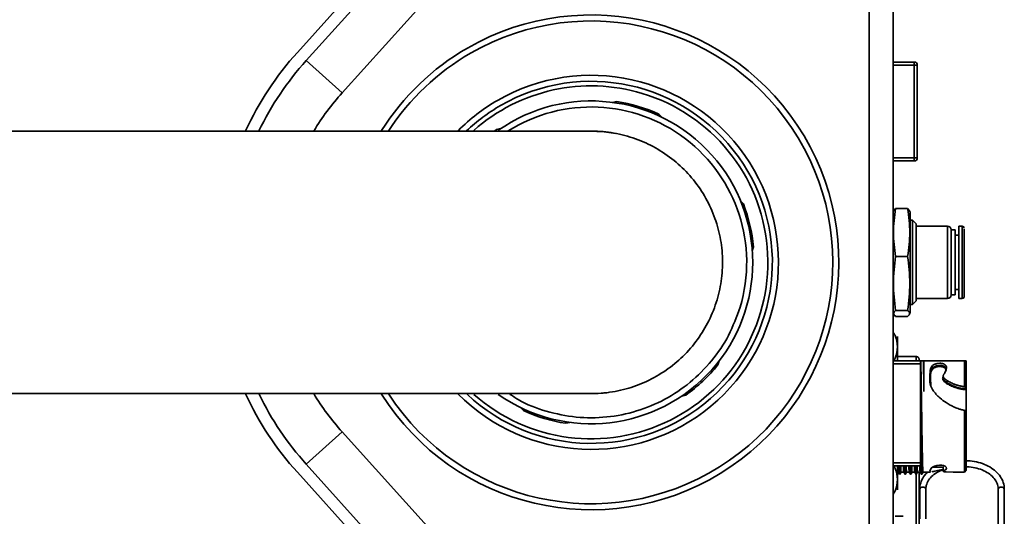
# Model space of a CAD drawing. Header units: millimetres. Extents: x 5 to 517, y 5 to 292.
# Tile 50 of 98: x 254 to 271, y 53 to 61. Entities that reach past the tile are written whole.
import ezdxf

# ---------------------------------------------------------------- set-up
doc = ezdxf.new("R2010")
doc.units = ezdxf.units.MM

msp = doc.modelspace()

# ---------------------------------------------------------------- linework, layer by layer
at = {"color": 7, "linetype": 'Continuous', "lineweight": 35}
for p, q in [((259.0202, 60.2974), (264.4161, 66.2901)), ((259.1688, 60.1636), (264.5646, 66.1562)), ((268.4846, 47.6179), (268.4846, 66.0179)), ((268.8846, 65.8522), (268.8846, 47.7836)), ((265.1591, 65.6209), (259.7634, 59.6283)), ((259.1688, 60.1636), (259.7634, 59.6283)), ((269.2346, 60.138), (268.8846, 60.138)), ((269.2346, 58.5478), (269.2346, 60.088)), ((269.2346, 60.088), (269.2846, 60.088)), ((269.2846, 60.088), (269.2846, 58.5478)), ((264.3048, 59.485), (264.2385, 59.4694)), ((265.054, 59.2237), (265.0073, 59.2734)), ((262.3194, 59.018), (262.2883, 58.9955)), ((262.3858, 59.0336), (262.3194, 59.018)), ((269.2846, 58.5478), (269.2346, 58.5478)), ((268.8846, 58.4978), (269.2346, 58.4978)), ((266.4045, 57.7875), (266.3578, 57.8371)), ((268.9252, 57.7126), (268.8957, 57.6721)), ((269.124, 57.7126), (268.9252, 57.7126)), ((269.1528, 57.6721), (269.124, 57.7126)), ((268.8914, 57.6733), (268.8846, 57.6479)), ((269.1646, 57.6479), (269.1577, 57.6735)), ((269.1646, 56.4767), (269.1646, 57.6479)), ((269.2032, 57.5179), (269.1646, 57.5179)), ((269.2646, 57.4566), (269.2032, 57.5179)), ((269.2032, 56.5301), (269.2032, 57.5179)), ((269.2646, 56.5554), (269.2646, 57.4566)), ((269.7843, 57.4179), (269.2646, 57.4179)), ((270.0296, 57.4179), (269.9734, 57.4179)), ((269.9734, 56.5712), (269.9734, 57.4179)), ((269.9089, 57.3579), (269.8443, 57.3579)), ((269.8443, 56.2779), (269.8443, 57.3579)), ((269.9089, 56.5959), (269.9089, 57.3579)), ((269.9734, 57.2679), (269.9089, 57.2679)), ((270.0596, 57.3375), (270.0596, 57.3738)), ((266.5528, 57.0081), (266.5725, 57.0733)), ((269.124, 56.9158), (268.9252, 56.9158)), ((269.9089, 56.2779), (269.9089, 56.5959)), ((269.9734, 56.2179), (269.9734, 56.5712)), ((269.1646, 55.9879), (269.1646, 56.4767)), ((269.2032, 56.1179), (269.2032, 56.5301)), ((269.2646, 56.1793), (269.2646, 56.5554)), ((269.8443, 56.2779), (269.9089, 56.2779)), ((269.9089, 56.3679), (269.9734, 56.3679)), ((269.1646, 56.1179), (269.2032, 56.1179)), ((269.2032, 56.1179), (269.2646, 56.1793)), ((269.2646, 56.2179), (269.7843, 56.2179)), ((269.9734, 56.2179), (270.0296, 56.2179)), ((268.8846, 55.9879), (268.8914, 55.9625)), ((269.124, 56.0211), (268.9252, 56.0211)), ((268.9252, 55.9232), (269.124, 55.9232)), ((269.1577, 55.9624), (269.1646, 55.9879)), ((268.9547, 55.4178), (268.9547, 55.301)), ((265.9842, 55.1204), (266.0038, 55.1856)), ((269.3346, 55.1886), (268.8846, 55.1886)), ((269.2646, 55.2579), (268.9547, 55.2579)), ((269.3346, 55.1886), (269.3346, 55.1386)), ((269.3346, 55.1386), (269.3346, 53.4972)), ((269.3841, 55.1879), (269.3407, 55.1879)), ((270.0646, 55.1879), (269.3946, 55.1879)), ((270.0646, 55.1879), (270.0646, 54.7608)), ((269.7134, 54.9334), (269.7134, 54.8979)), ((269.7138, 54.8979), (269.7171, 54.8816)), ((265.3834, 54.6022), (265.4497, 54.6178)), ((270.0946, 54.7464), (270.0946, 54.7261)), ((262.7151, 54.4121), (262.7618, 54.3624)), ((270.0946, 54.3236), (270.0946, 54.3437)), ((263.4643, 54.1508), (263.5306, 54.1664)), ((259.1688, 53.4723), (259.7634, 54.0076)), ((259.7634, 54.0076), (265.1591, 48.0149)), ((264.5646, 47.4796), (259.1688, 53.4723)), ((269.3346, 53.4972), (269.3346, 53.4472)), ((270.0946, 53.5357), (270.0946, 53.4599)), ((264.4161, 47.3457), (259.0202, 53.3384)), ((268.8846, 53.4472), (269.3346, 53.4472)), ((268.9687, 53.3434), (268.99, 53.3065)), ((268.9957, 53.3065), (269.0167, 53.3429)), ((269.0165, 53.3429), (269.0597, 53.3429)), ((269.0594, 53.3434), (269.0807, 53.3065)), ((269.0864, 53.3065), (269.1074, 53.3429)), ((269.1072, 53.3429), (269.1504, 53.3429)), ((269.1501, 53.3434), (269.1714, 53.3065)), ((269.1771, 53.3065), (269.1981, 53.3429)), ((269.1979, 53.3429), (269.2411, 53.3429)), ((269.2408, 53.3434), (269.2621, 53.3065)), ((269.2678, 53.3065), (269.2888, 53.3429)), ((269.2886, 53.3429), (269.3318, 53.3429)), ((269.3146, 52.3179), (269.3146, 53.3429)), ((269.3315, 53.3434), (269.3528, 53.3065)), ((269.3579, 53.3097), (269.3586, 53.3155)), ((269.3585, 53.3065), (269.3798, 53.3435)), ((269.3793, 53.3429), (269.5003, 53.3429)), ((269.5309, 53.4229), (269.7134, 53.4229)), ((269.7134, 53.4263), (269.7134, 53.3553)), ((269.8802, 53.3429), (270.065, 53.3429)), ((270.0644, 53.3427), (270.0948, 53.3731)), ((269.3246, 53.0574), (269.3246, 52.5683)), ((269.4246, 52.5683), (269.4246, 53.0574)), ((270.6246, 53.0574), (270.6246, 51.5076)), ((270.7246, 51.5076), (270.7246, 53.0574)), ((268.9189, 52.6092), (269.0502, 52.6092))]:
    msp.add_line(p, q, dxfattribs=at)
at = {"color": 8, "linetype": 'Continuous', "lineweight": 35}
for p, q in [((269.2346, 60.088), (268.8846, 60.088)), ((269.2346, 60.088), (269.2346, 60.138)), ((268.8846, 58.5478), (269.2346, 58.5478)), ((269.2346, 58.4978), (269.2346, 58.5478)), ((269.7843, 56.5712), (269.7843, 57.4179)), ((270.0296, 56.5712), (270.0296, 57.4179)), ((269.7843, 56.2179), (269.7843, 56.5712)), ((270.0296, 56.2179), (270.0296, 56.5712)), ((269.3346, 55.1386), (268.8846, 55.1386)), ((269.2646, 55.1897), (269.2646, 55.2579)), ((268.8846, 53.4972), (269.3346, 53.4972)), ((268.9962, 53.3155), (268.9958, 53.3104)), ((269.2646, 52.3179), (269.2646, 53.3089))]:
    msp.add_line(p, q, dxfattribs=at)
at = {"color": 7, "linetype": 'Continuous', "lineweight": 35, "flags": 128}
for points in [[(263.8492, 58.9926), (264.1022, 58.982), (264.2914, 58.9545)], [(264.1696, 54.6617), (264.0846, 54.6521), (263.8378, 54.6434)], [(269.5003, 53.3437), (269.4948, 53.3431), (269.4917, 53.3573), (269.5121, 53.4061), (269.5346, 53.4262), (269.5671, 53.4424), (269.6067, 53.4529), (269.6502, 53.4576), (269.6881, 53.456), (269.7186, 53.4493), (269.7431, 53.4382), (269.7599, 53.423), (269.7659, 53.4037), (269.7578, 53.383), (269.7227, 53.3617), (269.7138, 53.3563), (269.7138, 53.3543), (269.7166, 53.3524), (269.7328, 53.3487), (269.7626, 53.3458), (269.879, 53.3429), (269.9768, 53.3436), (270.0646, 53.3442), (270.0646, 53.3442)]]:
    msp.add_lwpolyline(points, dxfattribs=at)
at = {"color": 7, "linetype": 'Continuous', "lineweight": 35}
for centre, radius, start, end in [((263.8846, 56.8179), 4.1, 212.15937, 120), ((263.8846, 56.8179), 4, 213.07632, 120), ((263.8846, 56.8179), 4.1, 120, 147.81541), ((262.8846, 56.8179), 5.2, 138, 155.23986), ((262.8846, 56.8179), 5, 138, 154.18658), ((263.8846, 56.8179), 4, 120, 146.89723), ((269.2346, 60.088), 0.05, 0, 90), ((263.8846, 56.8179), 3.1, 224.60161, 120), ((263.8846, 56.8179), 3, 226.7961, 120), ((263.8846, 56.8179), 2.925, 73.23656, 131.60699), ((262.8846, 56.8179), 4.2, 138, 148.79536), ((263.8846, 56.8179), 3.1, 120, 135.16272), ((263.8846, 56.8179), 2.925, 228.40375, 73.23656), ((263.8846, 56.8179), 3, 120, 133.42851), ((263.8846, 56.8179), 2.675, 234.92827, 125.07238), ((263.8846, 56.8179), 2.7, 65.42816, 81.04495), ((269.2346, 58.5478), 0.05, 270, 0), ((263.8846, 56.8179), 2.7, 5.42816, 21.04495), ((269.7843, 57.3579), 0.06, 0, 90), ((270.0296, 57.3879), 0.03, 0, 90), ((269.7843, 56.2779), 0.06, 270, 0), ((270.0296, 56.2479), 0.03, 270, 0), ((263.8846, 56.8179), 2.7, 305.42816, 321.04495), ((269.7082, 55.0933), 0.015, 305.69932, 12.94798), ((262.8846, 56.8179), 5.2, 204.77918, 222), ((262.8846, 56.8179), 5, 205.8732, 222), ((262.8846, 56.8179), 4.2, 211.19154, 222), ((263.8846, 56.8179), 2.7, 245.42816, 261.04495)]:
    msp.add_arc(centre, radius, start, end, dxfattribs=at)
at = {"color": 8, "linetype": 'Continuous', "lineweight": 35}
for centre, radius, start, end in [((263.8846, 56.8179), 2.575, 343.23656, 122.19715), ((269.3683, 53.0486), 0.0446, 81.95058, 168.577), ((269.3808, 53.0486), 0.0446, 11.42335, 98.04927), ((270.6683, 53.0486), 0.0446, 81.95071, 168.57678), ((270.6808, 53.0486), 0.0446, 11.42317, 98.04934)]:
    msp.add_arc(centre, radius, start, end, dxfattribs=at)
at = {"color": 7, "linetype": 'Continuous', "lineweight": 35}
for points, knots in [([(263.8836, 58.9929), (263.8598, 58.9929), (263.8127, 58.9929), (263.6598, 58.9929), (263.4566, 58.9929), (263.2065, 58.9929), (262.9185, 58.9929), (262.5819, 58.9929), (262.1971, 58.9929), (261.7653, 58.9929), (261.3184, 58.9929), (260.8624, 58.9929), (260.4045, 58.9929), (259.9517, 58.9929), (259.5137, 58.9929), (259.0864, 58.9929), (258.5211, 58.9929), (257.7742, 58.9929), (256.8321, 58.9929), (255.8448, 58.9929), (254.8185, 58.9929), (253.723, 58.9929), (252.5644, 58.9929), (251.3505, 58.9929), (250.087, 58.9929), (248.7758, 58.9929), (247.4185, 58.9929), (246.0192, 58.9929), (244.4642, 58.9929), (242.7513, 58.9929), (240.8822, 58.9929), (238.9876, 58.9929), (237.0821, 58.9929), (235.1897, 58.9929), (233.3344, 58.9929), (231.5333, 58.9929), (230.1004, 58.9929), (229.0202, 58.9929), (228.2734, 58.9929), (227.5106, 58.9929), (226.6957, 58.9929), (225.8012, 58.9929), (224.8218, 58.9929), (223.7615, 58.9929), (222.619, 58.9929), (221.3376, 58.9929), (219.9177, 58.9929), (218.3639, 58.9929), (216.7423, 58.9929), (215.1885, 58.9929), (213.7197, 58.9929), (212.349, 58.9929), (210.9857, 58.9929), (209.6381, 58.9929), (208.7896, 58.9929), (208.3606, 58.9929)], [0, 0, 0, 0, 0.021639, 0.0428091, 0.0628974, 0.0819425, 0.0999795, 0.1170411, 0.1359371, 0.1535638, 0.1699611, 0.1851644, 0.1994502, 0.2125602, 0.2245199, 0.2353694, 0.2458745, 0.2666643, 0.2876737, 0.3069803, 0.3265029, 0.3462645, 0.3661535, 0.3859913, 0.4058128, 0.4256576, 0.4455669, 0.4655762, 0.4856738, 0.5108826, 0.5361916, 0.5615893, 0.5870524, 0.6123131, 0.6369475, 0.6609006, 0.6841255, 0.6942835, 0.7042834, 0.7141949, 0.7250828, 0.7372961, 0.7505734, 0.7651093, 0.7808864, 0.7978814, 0.8186324, 0.8408575, 0.8644831, 0.8894192, 0.9102421, 0.9317762, 0.9539571, 0.9767192, 1, 1, 1, 1]), ([(263.8846, 58.9929), (263.89, 58.9929), (264.0158, 58.9926), (264.2659, 58.9697), (264.6201, 58.8758), (264.9567, 58.7222), (265.2599, 58.5162), (265.5266, 58.2599), (265.7445, 57.9652), (265.9114, 57.635), (266.0194, 57.2848), (266.0676, 56.9181), (266.0536, 56.5519), (265.9777, 56.1899), (265.8434, 55.849), (265.6519, 55.5325), (265.4123, 55.2553), (265.1269, 55.02), (264.8089, 54.8377), (264.4617, 54.7101), (264.1556, 54.6535), (263.9608, 54.6431), (263.89, 54.6429), (263.8846, 54.6429)], [0, 0, 0, 0, 0.0023852, 0.055319, 0.1097878, 0.1627216, 0.2171903, 0.2701207, 0.324587, 0.37751, 0.4319695, 0.4848865, 0.5393389, 0.5922532, 0.646702, 0.6996183, 0.7540687, 0.8069972, 0.8614608, 0.9143894, 0.9688526, 0.9976148, 1, 1, 1, 1]), ([(270.0596, 56.5836), (270.0596, 56.7214), (270.0596, 56.8782), (270.0596, 57.161), (270.0596, 57.2754), (270.0596, 57.3375)], [0, 0, 0, 0, 0.5, 0.5, 1, 1, 1, 1]), ([(270.0596, 56.2485), (270.0596, 56.2432), (270.0596, 56.2723), (270.0596, 56.3918), (270.0596, 56.4794), (270.0596, 56.5836)], [0, 0, 0, 0, 0.5, 0.5, 1, 1, 1, 1]), ([(268.9252, 55.9232), (268.9076, 55.9393), (268.8723, 55.972), (268.9074, 56.0046), (268.9252, 56.0211)], [0, 0, 0, 0, 0.4952151, 1, 1, 1, 1]), ([(269.124, 56.0211), (269.1415, 56.0049), (269.1768, 55.9723), (269.1417, 55.9397), (269.124, 55.9232)], [0, 0, 0, 0, 0.4952154, 1, 1, 1, 1]), ([(268.9547, 55.4178), (268.9518, 55.481), (268.9482, 55.5627), (268.8963, 55.6394), (268.8846, 55.6567)], [0, 0, 0, 0, 0.774307, 1, 1, 1, 1]), ([(268.9547, 55.4178), (268.9547, 55.4661), (268.9547, 55.5149), (268.9547, 55.5455), (268.9547, 55.5741), (268.9547, 55.5812), (268.9547, 55.5878)], [0, 0, 0, 0, 0.4919622, 0.4963368, 0.5293988, 1, 1, 1, 1]), ([(268.8906, 55.1886), (268.9002, 55.203), (268.9493, 55.2765), (268.9523, 55.3547), (268.9547, 55.4178)], [0, 0, 0, 0, 0.1945239, 1, 1, 1, 1]), ([(268.9547, 55.1879), (268.9547, 55.2108), (268.9547, 55.2342), (268.9547, 55.2582), (268.9547, 55.2893), (268.9547, 55.3479), (268.9547, 55.3933), (268.9547, 55.4178)], [0, 0, 0, 0, 0.2366322, 0.2430266, 0.2922284, 0.6183894, 1, 1, 1, 1]), ([(269.3146, 55.2079), (269.3145, 55.2102), (269.3143, 55.215), (269.3127, 55.222), (269.3102, 55.2288), (269.3067, 55.2351), (269.3024, 55.2408), (269.2974, 55.2459), (269.2916, 55.2501), (269.2854, 55.2536), (269.2787, 55.256), (269.2717, 55.2576), (269.2669, 55.2578), (269.2646, 55.2579)], [0, 0, 0, 0, 0.0913271, 0.1825755, 0.2737401, 0.3648168, 0.4558035, 0.5467003, 0.6375095, 0.728236, 0.818887, 0.9094715, 1, 1, 1, 1]), ([(269.3146, 55.1879), (269.3146, 55.1913), (269.3146, 55.2033), (269.3146, 55.2059), (269.3146, 55.2079)], [0, 0, 0, 0, 0.2793983, 1, 1, 1, 1]), ([(269.3407, 55.1879), (269.3418, 55.1491), (269.3441, 55.0716), (269.3474, 54.9019), (269.3508, 54.704), (269.3542, 54.4843), (269.3575, 54.2558), (269.3609, 54.0306), (269.3643, 53.821), (269.3676, 53.6384), (269.371, 53.4919), (269.3744, 53.3925), (269.3773, 53.3424), (269.379, 53.3477), (269.3797, 53.3497)], [0, 0, 0, 0, 0.0863493, 0.1726975, 0.2590451, 0.3453936, 0.4317414, 0.5180907, 0.6044384, 0.6907868, 0.777136, 0.8634834, 0.9498319, 1, 1, 1, 1]), ([(269.3946, 54.676), (269.3928, 54.7858), (269.3911, 54.8876), (269.3876, 55.062), (269.3858, 55.1346), (269.3841, 55.1879)], [0, 0, 0, 0, 0.5, 0.5, 1, 1, 1, 1]), ([(269.3946, 55.1879), (269.3928, 55.1879), (269.3892, 55.1879), (269.3858, 55.1879), (269.3841, 55.1879)], [0, 0, 0, 0, 0.50190477, 1, 1, 1, 1]), ([(269.3946, 54.676), (269.3946, 54.7818), (269.3946, 54.8813), (269.3946, 55.0555), (269.3946, 55.1302), (269.3946, 55.1879)], [0, 0, 0, 0, 0.5, 0.5, 1, 1, 1, 1]), ([(270.0645, 54.3661), (270.0544, 54.3681), (270.0347, 54.3721), (270.0062, 54.3792), (269.9748, 54.3883), (269.9395, 54.4008), (269.8891, 54.4218), (269.8285, 54.4521), (269.7465, 54.5018), (269.6663, 54.5625), (269.5984, 54.6283), (269.5534, 54.6828), (269.5228, 54.7311), (269.503, 54.7791), (269.4923, 54.8295), (269.4888, 54.8882), (269.4916, 54.943), (269.4943, 54.9907), (269.4979, 55.0251), (269.5043, 55.054), (269.5153, 55.0822), (269.5347, 55.1087), (269.5639, 55.1271), (269.591, 55.1365), (269.6187, 55.143), (269.6498, 55.1463), (269.6808, 55.145), (269.7035, 55.1412), (269.7214, 55.1351), (269.7355, 55.1278), (269.7466, 55.1193), (269.7556, 55.1092), (269.7652, 55.0909), (269.767, 55.0678), (269.7629, 55.0412), (269.7551, 55.0149), (269.7429, 54.9915), (269.7295, 54.972), (269.7217, 54.9599), (269.7163, 54.9488), (269.7133, 54.9383), (269.7134, 54.9281), (269.7177, 54.9127), (269.7333, 54.8916), (269.7581, 54.8714), (269.7847, 54.8537), (269.8118, 54.8377), (269.8433, 54.8212), (269.8817, 54.8042), (269.9179, 54.791), (269.9505, 54.7808), (269.9779, 54.7732), (270.0063, 54.767), (270.0359, 54.7624), (270.0552, 54.7613), (270.0646, 54.7608)], [0, 0, 0, 0, 0.0144546, 0.0280958, 0.0409451, 0.0601317, 0.0802589, 0.1172008, 0.154689, 0.2144208, 0.2582055, 0.2890613, 0.3168893, 0.3427554, 0.368527, 0.3989857, 0.4407453, 0.465231, 0.4888919, 0.5087836, 0.5261027, 0.5520576, 0.5750728, 0.5857561, 0.596652, 0.6172349, 0.6291655, 0.6397508, 0.6501166, 0.658328, 0.6667351, 0.6760356, 0.685869, 0.7116157, 0.7271289, 0.7424684, 0.7662104, 0.7756917, 0.7839338, 0.791309, 0.7974214, 0.8033821, 0.809564, 0.8252526, 0.8452453, 0.8581795, 0.8728595, 0.8913669, 0.9097946, 0.9330071, 0.9460383, 0.9581682, 0.9730126, 0.9869263, 1, 1, 1, 1]), ([(270.0946, 55.1879), (270.0898, 55.1879), (270.0803, 55.1879), (270.0698, 55.1879), (270.0646, 55.1879)], [0, 0, 0, 0, 0.4951809, 1, 1, 1, 1]), ([(270.0946, 54.7464), (270.0946, 54.8446), (270.0946, 54.9339), (270.0946, 55.0841), (270.0946, 55.1449), (270.0946, 55.1879)], [0, 0, 0, 0, 0.5, 0.5, 1, 1, 1, 1]), ([(269.4979, 54.8129), (269.4953, 54.8573), (269.4899, 54.9457), (269.4997, 55.0179), (269.5197, 55.0497), (269.5223, 55.0537), (269.5247, 55.0558), (269.5268, 55.0577)], [0, 0, 0, 0, 0.4711497, 0.9377462, 0.962338, 0.9655749, 1, 1, 1, 1]), ([(269.5355, 55.0452), (269.5331, 55.0428), (269.5043, 55.0132), (269.5017, 54.9287), (269.5063, 54.8318), (269.5088, 54.78)], [0, 0, 0, 0, 0.0393034, 0.4860896, 1, 1, 1, 1]), ([(269.7076, 54.8727), (269.7056, 54.8792), (269.7016, 54.8918), (269.7053, 54.9069), (269.7099, 54.9142), (269.711, 54.9161)], [0, 0, 0, 0, 0.4344462, 0.8563686, 1, 1, 1, 1]), ([(208.3606, 54.6429), (208.7807, 54.6429), (209.608, 54.6429), (210.914, 54.6429), (212.2214, 54.6429), (213.5204, 54.6429), (214.7881, 54.6429), (216.0131, 54.6429), (217.1853, 54.6429), (218.3044, 54.6429), (219.369, 54.6429), (220.3722, 54.6429), (221.3084, 54.6429), (222.172, 54.6429), (222.9881, 54.6429), (224.0446, 54.6429), (225.3768, 54.6429), (227.071, 54.6429), (228.87, 54.6429), (230.7711, 54.6429), (232.6914, 54.6429), (234.6213, 54.6429), (236.5507, 54.6429), (238.4713, 54.6429), (240.3748, 54.6429), (242.1286, 54.6429), (243.7303, 54.6429), (245.1816, 54.6429), (246.6016, 54.6429), (247.9854, 54.6429), (249.3262, 54.6429), (250.6088, 54.6429), (251.8183, 54.6429), (252.9443, 54.6429), (253.9882, 54.6429), (254.8177, 54.6429), (255.4626, 54.6429), (255.9497, 54.6429), (256.4363, 54.6429), (256.9431, 54.6429), (257.4816, 54.6429), (258.0485, 54.6429), (258.637, 54.6429), (259.2424, 54.6429), (259.8355, 54.6429), (260.4099, 54.6429), (260.9594, 54.6429), (261.4924, 54.6429), (262, 54.6429), (262.4437, 54.6429), (262.8249, 54.6429), (263.1457, 54.6429), (263.4215, 54.6429), (263.6434, 54.6429), (263.8086, 54.6429), (263.8584, 54.6429), (263.8835, 54.6429)], [0, 0, 0, 0, 0.0228072, 0.0449095, 0.0662383, 0.0867239, 0.1062999, 0.1245819, 0.1418766, 0.1581392, 0.173332, 0.1876696, 0.2008389, 0.2128187, 0.2238186, 0.2347844, 0.2565208, 0.2784932, 0.3037073, 0.3291369, 0.3547266, 0.3803596, 0.4059737, 0.4315294, 0.4569937, 0.4823423, 0.5025334, 0.5226452, 0.5426829, 0.5626597, 0.5826002, 0.6024656, 0.6217765, 0.6404752, 0.6585916, 0.6761485, 0.6857429, 0.695169, 0.7045701, 0.7149781, 0.7266123, 0.7392506, 0.7531122, 0.7682235, 0.7846159, 0.8006607, 0.817826, 0.836147, 0.8556633, 0.8764186, 0.8946966, 0.913899, 0.934059, 0.9552121, 0.9773967, 1, 1, 1, 1]), ([(270.0646, 54.7608), (270.0697, 54.7582), (270.0797, 54.753), (270.0897, 54.7486), (270.0946, 54.7464)], [0, 0, 0, 0, 0.51011469, 1, 1, 1, 1]), ([(270.0946, 54.713), (270.0946, 54.7138), (270.0946, 54.7153), (270.0946, 54.7179), (270.0946, 54.7208), (270.0946, 54.7239), (270.0946, 54.7254), (270.0946, 54.7261)], [0, 0, 0, 0, 0.1678004, 0.33136, 0.5015456, 0.7495809, 1, 1, 1, 1]), ([(270.0945, 54.3437), (270.0898, 54.3472), (270.0798, 54.3547), (270.0698, 54.3622), (270.0645, 54.3661)], [0, 0, 0, 0, 0.4738523, 1, 1, 1, 1]), ([(270.0645, 54.3661), (270.0645, 54.2304), (270.0645, 54.0933), (270.0645, 53.8398), (270.0645, 53.7235), (270.0646, 53.5316), (270.0646, 53.4561), (270.0646, 53.3589), (270.0646, 53.3372), (270.0646, 53.3442)], [0, 0, 0, 0, 0.25, 0.25, 0.5, 0.5, 0.75, 0.75, 1, 1, 1, 1]), ([(270.0946, 53.3767), (270.0946, 53.3773), (270.0946, 53.3788), (270.0946, 53.428), (270.0946, 53.5145), (270.0946, 53.6364), (270.0946, 53.7869), (270.0946, 53.96), (270.0945, 54.1484), (270.0945, 54.2786), (270.0945, 54.3437)], [0, 0, 0, 0, 0.09620794, 0.22532038, 0.35443373, 0.4835464, 0.61265819, 0.74177299, 0.87088572, 1, 1, 1, 1]), ([(270.0946, 54.3236), (270.0946, 54.3232), (270.0946, 54.3225), (270.0946, 54.322), (270.0946, 54.3232), (270.0946, 54.3264), (270.0946, 54.3296), (270.0946, 54.3314), (270.0946, 54.3323)], [0, 0, 0, 0, 0.1235182, 0.2485384, 0.494905, 0.7445533, 0.8715002, 1, 1, 1, 1]), ([(270.0946, 53.5271), (270.0946, 53.528), (270.0946, 53.5297), (270.0946, 53.5329), (270.0946, 53.5361), (270.0946, 53.5372), (270.0946, 53.5369), (270.0946, 53.5361), (270.0946, 53.5357)], [0, 0, 0, 0, 0.123597, 0.2486718, 0.4951077, 0.7446558, 0.8715399, 1, 1, 1, 1]), ([(270.7246, 53.0574), (270.7236, 53.0772), (270.7208, 53.1319), (270.6911, 53.2196), (270.6288, 53.3134), (270.5397, 53.395), (270.4279, 53.4607), (270.2985, 53.5066), (270.1878, 53.5276), (270.1225, 53.5297), (270.1051, 53.5303)], [0, 0, 0, 0, 0.0799464, 0.2212955, 0.3632779, 0.5071832, 0.6528991, 0.7995618, 0.9464926, 1, 1, 1, 1]), ([(268.9547, 53.2181), (268.9523, 53.2812), (268.9493, 53.3595), (268.9001, 53.433), (268.8907, 53.4472)], [0, 0, 0, 0, 0.8075337, 1, 1, 1, 1]), ([(268.9547, 53.2181), (268.9547, 53.2678), (268.9547, 53.3321), (268.9547, 53.426), (268.9547, 53.4472)], [0, 0, 0, 0, 0.7742746, 1, 1, 1, 1]), ([(268.9628, 53.4472), (268.9633, 53.4295), (268.9654, 53.3572), (268.9678, 53.3253), (268.9697, 53.3486), (268.97, 53.352)], [0, 0, 0, 0, 0.21665049, 0.88742232, 1, 1, 1, 1]), ([(268.9899, 53.3175), (268.9888, 53.3189), (268.9864, 53.3221), (268.984, 53.4023), (268.9827, 53.4472)], [0, 0, 0, 0, 0.4410128, 1, 1, 1, 1]), ([(268.9913, 53.3099), (268.9913, 53.3096), (268.9911, 53.3055), (268.9908, 53.3094), (268.9906, 53.313)], [0, 0, 0, 0, 0.0774232, 1, 1, 1, 1]), ([(268.9958, 53.3104), (268.9957, 53.3084), (268.9954, 53.3043), (268.9952, 53.3084), (268.9951, 53.3105)], [0, 0, 0, 0, 0.4943787, 1, 1, 1, 1]), ([(269.0169, 53.3469), (269.0167, 53.3455), (269.015, 53.3251), (269.0128, 53.3575), (269.0106, 53.4296), (269.0101, 53.4472)], [0, 0, 0, 0, 0.0530347, 0.768813, 1, 1, 1, 1]), ([(269.0599, 53.3429), (269.0583, 53.348), (269.0561, 53.3548), (269.054, 53.429), (269.0535, 53.4472)], [0, 0, 0, 0, 0.7558654, 1, 1, 1, 1]), ([(269.0813, 53.3104), (269.0812, 53.3084), (269.081, 53.3043), (269.0807, 53.3084), (269.0806, 53.3104)], [0, 0, 0, 0, 0.5007249, 1, 1, 1, 1]), ([(269.0865, 53.3104), (269.0864, 53.3084), (269.0861, 53.3044), (269.0859, 53.3084), (269.0858, 53.3104)], [0, 0, 0, 0, 0.4992456, 1, 1, 1, 1]), ([(269.1008, 53.4472), (269.1013, 53.4296), (269.1035, 53.3575), (269.1057, 53.3251), (269.1074, 53.3455), (269.1076, 53.3469)], [0, 0, 0, 0, 0.231187, 0.9469653, 1, 1, 1, 1]), ([(269.1442, 53.4472), (269.1447, 53.4295), (269.1468, 53.3572), (269.1492, 53.3253), (269.1511, 53.3486), (269.1514, 53.352)], [0, 0, 0, 0, 0.21665049, 0.88742232, 1, 1, 1, 1]), ([(269.1713, 53.3104), (269.1714, 53.3084), (269.1716, 53.3044), (269.1719, 53.3084), (269.172, 53.3104)], [0, 0, 0, 0, 0.499275, 1, 1, 1, 1]), ([(269.1765, 53.3104), (269.1766, 53.3084), (269.1768, 53.3043), (269.1771, 53.3084), (269.1772, 53.3104)], [0, 0, 0, 0, 0.5007544, 1, 1, 1, 1]), ([(269.1915, 53.4472), (269.192, 53.4296), (269.1942, 53.3575), (269.1964, 53.3251), (269.1981, 53.3455), (269.1983, 53.3469)], [0, 0, 0, 0, 0.231187, 0.9469653, 1, 1, 1, 1]), ([(269.2348, 53.4472), (269.2355, 53.4268), (269.2376, 53.3617), (269.2397, 53.3304), (269.2412, 53.3443), (269.2413, 53.3449)], [0, 0, 0, 0, 0.3017563, 0.9661432, 1, 1, 1, 1]), ([(269.262, 53.3116), (269.2622, 53.3084), (269.2624, 53.3043), (269.2627, 53.3076), (269.2627, 53.3083)], [0, 0, 0, 0, 0.7779608, 1, 1, 1, 1]), ([(269.2672, 53.3116), (269.2674, 53.3084), (269.2676, 53.3044), (269.2678, 53.3076), (269.2679, 53.3083)], [0, 0, 0, 0, 0.7705101, 1, 1, 1, 1]), ([(269.2822, 53.4472), (269.2828, 53.4267), (269.2849, 53.3614), (269.2872, 53.3304), (269.2888, 53.3463), (269.289, 53.3482)], [0, 0, 0, 0, 0.2854068, 0.9137964, 1, 1, 1, 1]), ([(269.4595, 53.3429), (269.4473, 53.3324), (269.4038, 53.2949), (269.357, 53.2154), (269.3276, 53.1282), (269.3253, 53.0748), (269.3246, 53.0574)], [0, 0, 0, 0, 0.1363818, 0.4869997, 0.8329694, 1, 1, 1, 1]), ([(269.3256, 53.4472), (269.3261, 53.4295), (269.3282, 53.3574), (269.3305, 53.3252), (269.3323, 53.3463), (269.3324, 53.3482)], [0, 0, 0, 0, 0.227402, 0.9314617, 1, 1, 1, 1]), ([(269.3527, 53.3104), (269.3528, 53.3084), (269.353, 53.3044), (269.3533, 53.3084), (269.3534, 53.3104)], [0, 0, 0, 0, 0.499275, 1, 1, 1, 1]), ([(269.4246, 53.0574), (269.4253, 53.0715), (269.4275, 53.1152), (269.4538, 53.1876), (269.5153, 53.2683), (269.5991, 53.336), (269.6699, 53.3668), (269.7031, 53.3812)], [0, 0, 0, 0, 0.1118272, 0.3457854, 0.5760664, 0.8012007, 1, 1, 1, 1]), ([(269.7013, 53.3856), (269.6632, 53.3766), (269.5918, 53.3599), (269.5463, 53.3508), (269.5251, 53.3466)], [0, 0, 0, 0, 0.5349248, 1, 1, 1, 1]), ([(269.7191, 53.4321), (269.7158, 53.4302), (269.7121, 53.4282), (269.7137, 53.4265), (269.7138, 53.4263)], [0, 0, 0, 0, 0.9112232, 1, 1, 1, 1]), ([(270.0946, 53.4249), (270.0946, 53.4248), (270.0946, 53.4245), (270.0946, 53.4234), (270.0946, 53.4215), (270.0946, 53.4187), (270.0946, 53.4162), (270.0946, 53.4149)], [0, 0, 0, 0, 0.1677981, 0.3313567, 0.501542, 0.7495751, 1, 1, 1, 1]), ([(270.1086, 53.4302), (270.1198, 53.4299), (270.1746, 53.4281), (270.2712, 53.4101), (270.3882, 53.3686), (270.4869, 53.3092), (270.562, 53.2369), (270.6094, 53.1565), (270.6238, 53.0956), (270.6245, 53.0626), (270.6246, 53.0574)], [0, 0, 0, 0, 0.0397701, 0.1954678, 0.3510665, 0.5062078, 0.6611302, 0.8166091, 0.9710471, 1, 1, 1, 1]), ([(268.8846, 52.9792), (268.8963, 52.9966), (268.9482, 53.0733), (268.9518, 53.155), (268.9547, 53.2181)], [0, 0, 0, 0, 0.2271193, 1, 1, 1, 1]), ([(268.9547, 53.048), (268.9547, 53.0556), (268.9547, 53.0633), (268.9547, 53.095), (268.9547, 53.1099), (268.9546, 53.1452), (268.9547, 53.1925), (268.9547, 53.2181)], [0, 0, 0, 0, 0.5074004, 0.5113119, 0.5428035, 0.7537506, 1, 1, 1, 1])]:
    msp.add_open_spline(points, degree=3, knots=knots, dxfattribs=at)
for points in [[(268.9252, 56.9158), (268.9032, 57.0486), (268.8766, 57.3142), (268.9032, 57.5798), (268.9252, 57.7126)], [(269.124, 57.7126), (269.1459, 57.5798), (269.1725, 57.3142), (269.1459, 57.0486), (269.124, 56.9158)], [(268.9252, 56.0211), (268.9032, 56.1702), (268.8766, 56.4685), (268.9032, 56.7667), (268.9252, 56.9158)], [(269.124, 56.9158), (269.1459, 56.7667), (269.1725, 56.4685), (269.1459, 56.1702), (269.124, 56.0211)], [(270.0946, 54.3323), (270.0946, 54.4639), (270.0946, 54.5949), (270.0946, 54.713)]]:
    msp.add_open_spline(points, degree=3, dxfattribs=at)
at = {"color": 8, "linetype": 'Continuous', "lineweight": 35}
for points, knots in [([(262.5274, 54.6429), (262.576, 54.609), (262.7627, 54.4786), (263.1394, 54.3399), (263.635, 54.2374), (264.1438, 54.2395), (264.6417, 54.3393), (265.1106, 54.5347), (265.5329, 54.8177), (265.8899, 55.1781), (266.1768, 55.5994), (266.2923, 55.9166), (266.3501, 56.0752)], [0, 0, 0, 0, 0.0375939, 0.14452801, 0.25146196, 0.35839601, 0.46533004, 0.57226416, 0.67919826, 0.78613236, 0.89306627, 1, 1, 1, 1]), ([(269.5268, 55.0577), (269.5328, 55.0649), (269.5451, 55.0798), (269.578, 55.0961), (269.6178, 55.1062), (269.6579, 55.1092), (269.6945, 55.1068), (269.7134, 55.1), (269.7228, 55.0967)], [0, 0, 0, 0, 0.1689212, 0.3511797, 0.54518, 0.7182867, 0.8594748, 1, 1, 1, 1]), ([(269.7169, 55.0811), (269.7085, 55.0839), (269.6912, 55.0898), (269.6567, 55.0919), (269.6188, 55.0888), (269.5807, 55.0793), (269.5512, 55.0645), (269.5402, 55.051), (269.5355, 55.0452)], [0, 0, 0, 0, 0.1353822, 0.2791359, 0.460399, 0.6531515, 0.8487929, 1, 1, 1, 1]), ([(269.7558, 55.0296), (269.7555, 55.0325), (269.755, 55.0383), (269.7529, 55.0463), (269.7491, 55.0553), (269.7425, 55.0647), (269.7316, 55.074), (269.7218, 55.0788), (269.7169, 55.0811)], [0, 0, 0, 0, 0.1438703, 0.2792619, 0.4071658, 0.6122294, 0.8071556, 1, 1, 1, 1]), ([(269.7228, 55.0967), (269.7307, 55.0925), (269.7465, 55.084), (269.7542, 55.0719), (269.7581, 55.0659)], [0, 0, 0, 0, 0.496978, 1, 1, 1, 1]), ([(270.0946, 54.713), (270.0891, 54.7127), (270.0779, 54.7121), (270.0609, 54.7124), (270.0434, 54.7135), (270.0169, 54.7165), (269.9805, 54.7234), (269.9212, 54.74), (269.8667, 54.7602), (269.8195, 54.7832), (269.7851, 54.8024), (269.7506, 54.8244), (269.7254, 54.8464), (269.7129, 54.8624), (269.7093, 54.8694), (269.7076, 54.8727)], [0, 0, 0, 0, 0.0368472, 0.0747104, 0.1137197, 0.1539941, 0.252512, 0.362189, 0.5689951, 0.646115, 0.7247748, 0.8431857, 0.9361458, 0.9693275, 1, 1, 1, 1]), ([(270.0946, 54.7261), (270.0892, 54.7258), (270.0783, 54.7252), (270.0615, 54.7254), (270.0439, 54.7266), (270.0163, 54.7298), (269.9797, 54.7371), (269.9214, 54.7541), (269.8686, 54.7739), (269.8233, 54.7966), (269.791, 54.8149), (269.7584, 54.8358), (269.7343, 54.8566), (269.7221, 54.872), (269.7188, 54.8785), (269.7171, 54.8816)], [0, 0, 0, 0, 0.0365361, 0.0749346, 0.1152526, 0.157518, 0.2651809, 0.3720588, 0.5772836, 0.6573024, 0.7311467, 0.8434793, 0.9387786, 0.9703654, 1, 1, 1, 1]), ([(269.3346, 54.3868), (269.3361, 54.2807), (269.3391, 54.0662), (269.3437, 53.7671), (269.3483, 53.5193), (269.353, 53.3639), (269.3561, 53.2948), (269.3578, 53.3089), (269.3579, 53.3097)], [0, 0, 0, 0, 0.1941855, 0.3925832, 0.5909826, 0.7893842, 0.9877866, 1, 1, 1, 1]), ([(269.3346, 54.0299), (269.336, 53.9338), (269.339, 53.7346), (269.3436, 53.5013), (269.3482, 53.3408), (269.3512, 53.3203), (269.3527, 53.3104)], [0, 0, 0, 0, 0.2415598, 0.5009517, 0.7603465, 1, 1, 1, 1]), ([(268.9951, 53.3105), (268.9936, 53.3173), (268.9913, 53.3282), (268.9889, 53.4143), (268.988, 53.4472)], [0, 0, 0, 0, 0.6186069, 1, 1, 1, 1]), ([(269.0806, 53.3104), (269.0791, 53.3172), (269.0768, 53.3281), (269.0745, 53.4143), (269.0736, 53.4472)], [0, 0, 0, 0, 0.6190385, 1, 1, 1, 1]), ([(269.0858, 53.3104), (269.0843, 53.3172), (269.082, 53.3282), (269.0796, 53.4143), (269.0787, 53.4472)], [0, 0, 0, 0, 0.6189928, 1, 1, 1, 1]), ([(269.1643, 53.4472), (269.1652, 53.4143), (269.1675, 53.3282), (269.1698, 53.3172), (269.1713, 53.3104)], [0, 0, 0, 0, 0.3809485, 1, 1, 1, 1]), ([(269.1694, 53.4472), (269.1703, 53.4143), (269.1727, 53.3282), (269.175, 53.3172), (269.1765, 53.3104)], [0, 0, 0, 0, 0.381018, 1, 1, 1, 1]), ([(269.2548, 53.4472), (269.256, 53.4074), (269.2584, 53.3269), (269.2608, 53.3168), (269.262, 53.3116)], [0, 0, 0, 0, 0.4950883, 1, 1, 1, 1]), ([(269.26, 53.4472), (269.2611, 53.4074), (269.2636, 53.3269), (269.266, 53.3167), (269.2672, 53.3116)], [0, 0, 0, 0, 0.4943783, 1, 1, 1, 1])]:
    msp.add_open_spline(points, degree=3, knots=knots, dxfattribs=at)

doc.saveas('drawing.dxf')
